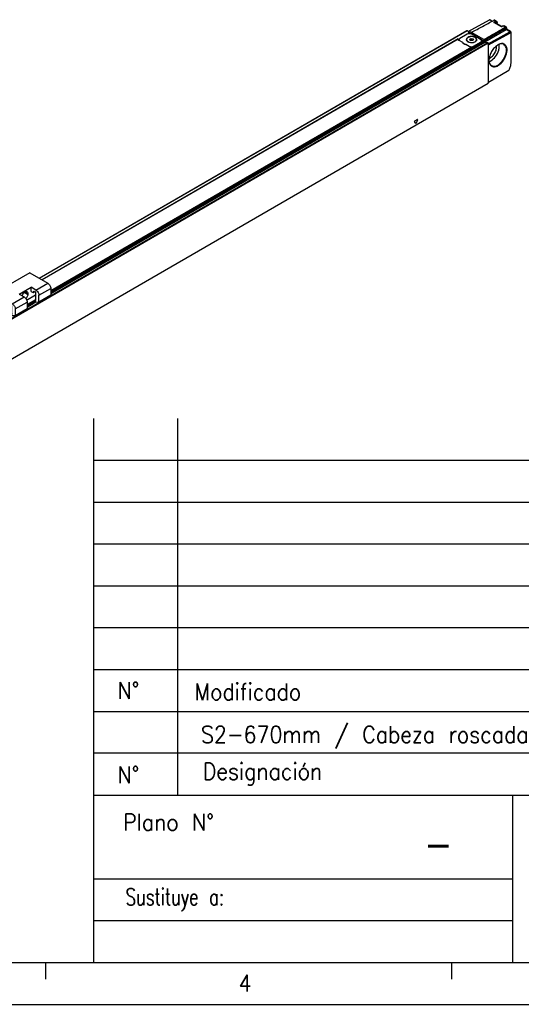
# Model space of a CAD drawing. Header units: millimetres. Extents: x -500 to 1029, y -592 to 328.
# Tile 14 of 24: x -104 to -45, y -92 to 25. Entities that reach past the tile are written whole.
import ezdxf

# ---------------------------------------------------------------- set-up
doc = ezdxf.new("R2010")
doc.units = ezdxf.units.MM
doc.layers.add('1', color=7, linetype='Continuous')
doc.styles.add('CONVERTER_12', font='txt.shx', dxfattribs={"width": 0.9})
doc.styles.add('CONVERTER_14', font='txt.shx', dxfattribs={"width": 0.72})

# ---------------------------------------------------------------- blocks, each defined once
blk = doc.blocks.new('SOPORTE_INTERMEDIO_S__28', base_point=(-537.48, -49.84))
at = {"color": 7, "linetype": 'Continuous'}
for p, q in [((-516.27, -24.21), (-537.48, -36.48)), ((-516.27, -24.21), (-505.52, -30.43)), ((-522.63, -36.89), (-515.56, -32.8)), ((-512.59, -34.52), (-515.56, -32.8)), ((-515.56, -35.25), (-515.56, -32.8)), ((-515.56, -35.25), (-514.36, -35.94)), ((-514.36, -35.94), (-513.65, -35.13)), ((-513.65, -35.13), (-512.95, -35.54)), ((-503.75, -33.49), (-503.75, -37.57)), ((-537.48, -36.48), (-526.73, -42.7)), ((-537.48, -42.6), (-537.48, -36.48)), ((-522.63, -36.89), (-519.66, -38.61)), ((-518.17, -40.43), (-512.95, -37.4)), ((-517.51, -36.37), (-517.51, -37.19)), ((-514.36, -35.94), (-513.3, -35.33)), ((-512.95, -35.54), (-512.95, -40.27)), ((-512.95, -40.27), (-512.61, -40.46)), ((-512.94, -41.29), (-512.59, -40.47)), ((-512.59, -40.47), (-512.61, -40.46)), ((-503.75, -37.57), (-510.82, -41.66)), ((-510.82, -41.66), (-510.82, -37.58)), ((-529.7, -47.1), (-537.48, -42.6)), ((-529.7, -43.43), (-529.7, -47.1)), ((-528.5, -44.13), (-529.7, -43.43)), ((-529.7, -47.1), (-527.09, -45.59)), ((-527.8, -43.31), (-528.5, -44.13)), ((-528.5, -44.13), (-527.45, -43.52)), ((-527.09, -43.72), (-527.8, -43.31)), ((-527.09, -48.45), (-527.09, -43.72)), ((-517.9, -45.75), (-524.97, -49.84)), ((-524.97, -45.77), (-524.97, -49.84)), ((-517.9, -41.67), (-517.9, -45.75)), ((-512.74, -41.6), (-510.82, -41.66)), ((-526.76, -48.65), (-527.09, -48.45)), ((-527.08, -49.47), (-526.73, -48.66)), ((-524.97, -49.84), (-526.89, -49.79)), ((-526.76, -48.65), (-526.73, -48.66))]:
    blk.add_line(p, q, dxfattribs=at)
at = {"color": 3, "linetype": 'Continuous'}
for p, q in [((-512.59, -34.52), (-505.52, -30.43)), ((-510.82, -37.58), (-503.75, -33.49)), ((-526.73, -42.7), (-519.66, -38.61)), ((-519.68, -35.93), (-517.51, -37.19)), ((-519.09, -35.45), (-517.51, -36.37)), ((-524.97, -45.77), (-517.9, -41.67))]:
    blk.add_line(p, q, dxfattribs=at)
at = {"color": 7, "linetype": 'Continuous'}
for points, knots in [([(-520.68, -38.02), (-520.6, -37.65), (-520.44, -36.88), (-519.77, -35.95), (-518.91, -35.19), (-518.25, -35.3), (-517.97, -35.35)], [0, 0, 0, 0, 1.126424, 2.321801, 3.440081, 4.255271, 4.255271, 4.255271, 4.255271]), ([(-512.59, -34.52), (-512.36, -34.69), (-511.86, -35.05), (-511.32, -35.83), (-510.92, -36.68), (-510.85, -37.29), (-510.82, -37.58)], [0, 0, 0, 0, 0.869803, 1.833015, 2.795759, 3.664313, 3.664313, 3.664313, 3.664313]), ([(-505.52, -30.43), (-505.28, -30.6), (-504.79, -30.96), (-504.25, -31.73), (-503.85, -32.59), (-503.78, -33.2), (-503.75, -33.49)], [0, 0, 0, 0, 0.869803, 1.833015, 2.795759, 3.664313, 3.664313, 3.664313, 3.664313]), ([(-519.66, -38.61), (-519.43, -38.78), (-518.93, -39.14), (-518.39, -39.92), (-517.99, -40.77), (-517.93, -41.38), (-517.9, -41.67)], [0, 0, 0, 0, 0.869803, 1.833015, 2.795759, 3.664313, 3.664313, 3.664313, 3.664313]), ([(-517.51, -37.19), (-517.53, -37.45), (-517.59, -38), (-517.95, -38.77), (-518.31, -39.27), (-518.56, -39.52), (-518.61, -39.57), (-518.63, -39.59)], [0, 0, 0, 0, 0.787351, 1.64426, 2.517016, 2.617389, 2.715721, 2.715721, 2.715721, 2.715721]), ([(-517.97, -35.35), (-517.84, -35.47), (-517.54, -35.74), (-517.52, -36.15), (-517.51, -36.37)], [0, 0, 0, 0, 0.523909, 1.166148, 1.166148, 1.166148, 1.166148]), ([(-526.73, -42.7), (-526.5, -42.88), (-526, -43.24), (-525.46, -44.01), (-525.06, -44.87), (-525, -45.48), (-524.97, -45.77)], [0, 0, 0, 0, 0.869803, 1.833015, 2.795759, 3.664313, 3.664313, 3.664313, 3.664313]), ([(-512.94, -41.29), (-512.94, -41.32), (-512.95, -41.39), (-512.9, -41.49), (-512.84, -41.57), (-512.77, -41.59), (-512.74, -41.6)], [0, 0, 0, 0, 0.0923306, 0.207306, 0.3207298, 0.4096698, 0.4096698, 0.4096698, 0.4096698]), ([(-526.89, -49.79), (-526.91, -49.78), (-526.98, -49.76), (-527.05, -49.67), (-527.09, -49.57), (-527.08, -49.5), (-527.08, -49.47)], [0, 0, 0, 0, 0.08894, 0.2023638, 0.3173392, 0.4096698, 0.4096698, 0.4096698, 0.4096698])]:
    blk.add_open_spline(points, degree=3, knots=knots, dxfattribs=at)
blk = doc.blocks.new('REGLA_S-670-T__30', base_point=(-812.41, -232.3))
at = {"color": 7, "linetype": 'Continuous'}
for p, q in [((-254.38, 119.86), (-241.76, 126.91)), ((-241.27, 126.95), (-239.93, 126.17)), ((-237.42, 125.94), (-238.63, 126.64)), ((-238.47, 125.26), (-238.41, 125.23)), ((-234.28, 122.84), (-238.41, 125.23)), ((-237.15, 124.5), (-237.15, 125.41)), ((-510.77, -27.39), (-255.16, 120.55)), ((-255.1, 118.26), (-259.34, 115.8)), ((-255.02, 120.5), (-253.8, 119.28)), ((-254.52, 118.8), (-254.52, 118.49)), ((-254.41, 118.93), (-253.04, 119.72)), ((-252.45, 119.42), (-252.94, 119.71)), ((-252.55, 118.67), (-246.54, 115.19)), ((-246.97, 115.19), (-252.27, 118.26)), ((-244.56, 113.76), (-231.8, 121.15)), ((-242.48, 112.59), (-229.53, 119.83)), ((-242.27, 111.9), (-229.18, 119.21)), ((-233.48, 123.29), (-234.37, 122.79)), ((-231.68, 122.62), (-232.89, 123.32)), ((-229.04, 119.87), (-231.47, 121.28)), ((-228.83, 119), (-228.83, 119.41)), ((-228.83, 101.1), (-228.83, 119)), ((-260.3, 115.52), (-508.99, -28.42)), ((-260.35, 115.31), (-260.34, 115.43)), ((-260.27, 115.47), (-260.27, 114.99)), ((-259.93, 114.85), (-260.1, 114.75)), ((-259.93, 114.6), (-259.93, 114.98)), ((-257.7, 113.29), (-259.77, 114.49)), ((-257.68, 113.2), (-255.98, 112.22)), ((-253.76, 111.01), (-255.83, 112.21)), ((-255.38, 114.96), (-255.38, 115.13)), ((-253.49, 115.3), (-252.68, 115.77)), ((-253.19, 114.66), (-253.49, 115.3)), ((-253.19, 114.66), (-252.68, 114.96)), ((-252.08, 114.48), (-253.19, 114.66)), ((-252.68, 115.77), (-252.68, 114.96)), ((-252.68, 115.77), (-251.56, 115.6)), ((-252.68, 114.96), (-251.56, 114.78)), ((-251.56, 114.78), (-252.08, 114.48)), ((-251.79, 109.74), (-246.04, 113.07)), ((-251.56, 115.6), (-251.56, 114.78)), ((-251.56, 115.6), (-251.26, 114.95)), ((-251.26, 114.95), (-251.56, 114.78)), ((-251.21, 111.1), (-246.97, 113.55)), ((-246.97, 112.74), (-251.21, 110.28)), ((-249.38, 114.96), (-249.38, 115.13)), ((-246.38, 113.56), (-246.38, 114.37)), ((-246.04, 113.89), (-246.04, 113.07)), ((-245.96, 114.37), (-245.97, 114.25)), ((-244.74, 114.96), (-245.02, 115.13)), ((-244.6, 114.72), (-244.6, 113.89)), ((-244.41, 113.63), (-242.67, 113.35)), ((-242.48, 112.27), (-242.48, 113.09)), ((-242.48, 112.27), (-242.48, 89.35)), ((-242.48, 112.27), (-242.27, 111.9)), ((-242.27, 89.47), (-242.27, 111.9)), ((-251.79, 110.56), (-251.79, 109.74)), ((-230.21, 96.69), (-242.27, 89.47)), ((-242.52, 88.85), (-786.28, -225.87)), ((-242.48, 89.35), (-242.27, 89.47)), ((-242.48, 88.94), (-242.48, 89.35))]:
    blk.add_line(p, q, dxfattribs=at)
at = {"color": 3, "linetype": 'Continuous'}
for p, q in [((-240.22, 126.02), (-241.76, 126.91)), ((-239.13, 126.61), (-237.9, 125.9)), ((-239.04, 125.27), (-237.9, 125.9)), ((-234.51, 122.65), (-239.04, 125.27)), ((-238.47, 125.26), (-237.77, 125.65)), ((-237.21, 124.54), (-237.21, 125.32)), ((-510.65, -27.46), (-255.02, 120.5)), ((-254.17, 119), (-252.94, 119.71)), ((-252.55, 118.39), (-252.55, 118.67)), ((-245.02, 115.13), (-252.45, 119.42)), ((-233.38, 123.28), (-234.51, 122.65)), ((-233.38, 123.28), (-232.16, 122.57)), ((-232.16, 122.57), (-231.81, 121.96)), ((-229.53, 119.83), (-231.8, 121.15)), ((-229.18, 119.21), (-229.53, 119.83)), ((-786.43, -201.37), (-242.67, 113.35)), ((-786.24, -201.63), (-242.48, 113.09)), ((-260.34, 115.43), (-508.93, -28.45)), ((-244.6, 113.89), (-503.75, -36.1)), ((-503.75, -36.47), (-244.41, 113.63)), ((-259.93, 114.91), (-260.14, 114.79)), ((-246.97, 112.74), (-246.97, 113.55)), ((-246.54, 114.83), (-246.54, 115.19)), ((-246.04, 113.89), (-244.6, 114.72)), ((-245.97, 114.25), (-244.74, 114.96)), ((-252.14, 110.68), (-503.75, -34.95)), ((-251.79, 110.56), (-503.75, -35.27)), ((-251.21, 110.28), (-251.21, 111.1)), ((-242.48, 88.94), (-786.24, -225.77)), ((-285.76, 65.09), (-286.52, 66.16)), ((-286.37, 66.56), (-284.86, 67.43)), ((-284.7, 67.22), (-285.46, 65.27)), ((-512.95, -40.27), (-517.9, -43.13)), ((-512.66, -40.43), (-517.9, -43.46)), ((-512.93, -41.41), (-517.9, -44.29)), ((-517.9, -44.66), (-512.62, -41.61))]:
    blk.add_line(p, q, dxfattribs=at)
blk.add_arc((-238.04, 125.66), 0.279, 359.02551, 59.8242, dxfattribs=at)
at = {"color": 7, "linetype": 'Continuous'}
for centre, radius, start, end in [((-254.14, 118.46), 0.541, 93.08565, 119.78), ((-244.88, 114.72), 0.283, 0.03061, 59.96946)]:
    blk.add_arc(centre, radius, start, end, dxfattribs=at)
for points, knots in [([(-252.45, 119.42), (-251.34, 120.02), (-249.12, 121.22), (-245.79, 123.01), (-242.46, 124.81), (-240.24, 126.01), (-239.13, 126.61)], [0, 0, 0, 0, 3.780232, 7.560463, 11.347824, 15.135181, 15.135181, 15.135181, 15.135181]), ([(-241.27, 126.95), (-241.34, 126.97), (-241.51, 127.03), (-241.67, 126.95), (-241.76, 126.91)], [0, 0, 0, 0, 0.2285345, 0.507372, 0.507372, 0.507372, 0.507372]), ([(-238.63, 126.64), (-238.67, 126.66), (-238.77, 126.7), (-238.91, 126.69), (-239.03, 126.65), (-239.09, 126.62), (-239.13, 126.61)], [0, 0, 0, 0, 0.1484705, 0.312642, 0.4122035, 0.5188611, 0.5188611, 0.5188611, 0.5188611]), ([(-239.04, 125.27), (-238.97, 125.28), (-238.87, 125.3), (-238.72, 125.3), (-238.59, 125.29), (-238.51, 125.27), (-238.47, 125.26)], [0, 0, 0, 0, 0.1866639, 0.3108032, 0.4569856, 0.5682709, 0.5682709, 0.5682709, 0.5682709]), ([(-237.42, 125.94), (-237.39, 125.92), (-237.31, 125.87), (-237.21, 125.74), (-237.16, 125.57), (-237.15, 125.46), (-237.15, 125.41)], [0, 0, 0, 0, 0.1108787, 0.2790534, 0.4763296, 0.6266648, 0.6266648, 0.6266648, 0.6266648]), ([(-255.16, 120.55), (-255.14, 120.55), (-255.08, 120.56), (-255.04, 120.52), (-255.02, 120.5)], [0, 0, 0, 0, 0.0695574, 0.1640678, 0.1640678, 0.1640678, 0.1640678]), ([(-254.41, 118.93), (-254.42, 118.92), (-254.45, 118.91), (-254.48, 118.88), (-254.51, 118.84), (-254.52, 118.81), (-254.52, 118.8)], [0, 0, 0, 0, 0.0400546, 0.0934012, 0.1325496, 0.1784159, 0.1784159, 0.1784159, 0.1784159]), ([(-254.17, 119), (-253.87, 119), (-253.31, 119), (-252.8, 118.78), (-252.55, 118.67)], [0, 0, 0, 0, 0.875241, 1.666828, 1.666828, 1.666828, 1.666828]), ([(-253.04, 119.72), (-253.03, 119.73), (-252.99, 119.74), (-252.96, 119.72), (-252.94, 119.71)], [0, 0, 0, 0, 0.0468022, 0.1042475, 0.1042475, 0.1042475, 0.1042475]), ([(-245.02, 115.13), (-243.95, 115.75), (-241.81, 116.99), (-238.59, 118.85), (-235.38, 120.71), (-233.23, 121.95), (-232.16, 122.57)], [0, 0, 0, 0, 3.712795, 7.42559, 11.145389, 14.865192, 14.865192, 14.865192, 14.865192]), ([(-244.6, 114.56), (-243.54, 115.17), (-241.42, 116.4), (-238.23, 118.24), (-235.02, 120.1), (-232.88, 121.34), (-231.81, 121.96)], [0, 0, 0, 0, 3.671944, 7.343887, 11.063257, 14.780058, 14.780058, 14.780058, 14.780058]), ([(-234.37, 122.79), (-234.39, 122.78), (-234.41, 122.77), (-234.45, 122.73), (-234.48, 122.69), (-234.5, 122.66), (-234.51, 122.65)], [0, 0, 0, 0, 0.0428968, 0.0907963, 0.1427579, 0.1986766, 0.1986766, 0.1986766, 0.1986766]), ([(-233.48, 123.29), (-233.43, 123.32), (-233.32, 123.37), (-233.16, 123.39), (-233.01, 123.38), (-232.93, 123.34), (-232.89, 123.32)], [0, 0, 0, 0, 0.1784531, 0.3410975, 0.4822973, 0.6156012, 0.6156012, 0.6156012, 0.6156012]), ([(-231.68, 122.62), (-231.72, 122.64), (-231.82, 122.68), (-231.95, 122.66), (-232.07, 122.62), (-232.13, 122.59), (-232.16, 122.57)], [0, 0, 0, 0, 0.1430297, 0.301851, 0.3988723, 0.5033664, 0.5033664, 0.5033664, 0.5033664]), ([(-231.47, 121.76), (-231.47, 121.8), (-231.48, 121.89), (-231.56, 121.99), (-231.69, 122.02), (-231.77, 121.98), (-231.81, 121.96)], [0, 0, 0, 0, 0.14002, 0.2540646, 0.3669375, 0.5036581, 0.5036581, 0.5036581, 0.5036581]), ([(-231.47, 121.24), (-231.52, 121.24), (-231.64, 121.23), (-231.75, 121.18), (-231.8, 121.15)], [0, 0, 0, 0, 0.162662, 0.3515403, 0.3515403, 0.3515403, 0.3515403]), ([(-231.48, 122.18), (-231.48, 122.24), (-231.49, 122.33), (-231.53, 122.46), (-231.59, 122.56), (-231.65, 122.61), (-231.68, 122.62)], [0, 0, 0, 0, 0.1713237, 0.2780914, 0.4153046, 0.5051204, 0.5051204, 0.5051204, 0.5051204]), ([(-231.48, 122.18), (-231.47, 122.15), (-231.47, 122.08), (-231.47, 121.97), (-231.47, 121.86), (-231.47, 121.79), (-231.47, 121.76)], [0, 0, 0, 0, 0.1049516, 0.2099032, 0.3157395, 0.4268849, 0.4268849, 0.4268849, 0.4268849]), ([(-231.47, 121.28), (-231.47, 121.36), (-231.47, 121.52), (-231.47, 121.68), (-231.47, 121.76)], [0, 0, 0, 0, 0.2372655, 0.4756473, 0.4756473, 0.4756473, 0.4756473]), ([(-231.47, 121.24), (-231.47, 121.24), (-231.47, 121.26), (-231.47, 121.27), (-231.47, 121.28)], [0, 0, 0, 0, 0.02013951, 0.04152316, 0.04152316, 0.04152316, 0.04152316]), ([(-229.53, 119.83), (-229.44, 119.87), (-229.28, 119.95), (-229.11, 119.89), (-229.04, 119.87)], [0, 0, 0, 0, 0.2788376, 0.507372, 0.507372, 0.507372, 0.507372]), ([(-229.18, 119.21), (-229.08, 119.24), (-228.89, 119.29), (-228.85, 119.1), (-228.83, 119)], [0, 0, 0, 0, 0.2468009, 0.4954625, 0.4954625, 0.4954625, 0.4954625]), ([(-229.04, 119.87), (-228.98, 119.82), (-228.85, 119.69), (-228.84, 119.51), (-228.83, 119.41)], [0, 0, 0, 0, 0.2328484, 0.5182881, 0.5182881, 0.5182881, 0.5182881]), ([(-259.77, 114.49), (-259.93, 114.6), (-260.24, 114.8), (-260.32, 115.15), (-260.35, 115.31)], [0, 0, 0, 0, 0.573572, 1.041979, 1.041979, 1.041979, 1.041979]), ([(-260.34, 115.43), (-260.34, 115.44), (-260.34, 115.46), (-260.33, 115.48), (-260.32, 115.5), (-260.31, 115.51), (-260.3, 115.52)], [0, 0, 0, 0, 0.0290335, 0.0618154, 0.0764389, 0.1005969, 0.1005969, 0.1005969, 0.1005969]), ([(-260.3, 115.52), (-260.3, 115.52), (-260.3, 115.52), (-260.28, 115.53), (-260.28, 115.49), (-260.27, 115.48), (-260.27, 115.47)], [0, 0, 0, 0, 0.00678221, 0.01356443, 0.04625814, 0.07032487, 0.07032487, 0.07032487, 0.07032487]), ([(-259.34, 115.8), (-259.51, 115.69), (-259.81, 115.49), (-259.89, 115.14), (-259.93, 114.98)], [0, 0, 0, 0, 0.573572, 1.041979, 1.041979, 1.041979, 1.041979]), ([(-259.93, 114.98), (-259.92, 114.89), (-259.89, 114.7), (-259.77, 114.54), (-259.71, 114.46)], [0, 0, 0, 0, 0.2757597, 0.5755629, 0.5755629, 0.5755629, 0.5755629]), ([(-255.83, 112.21), (-256.3, 112.25), (-257.11, 112.33), (-257.53, 113.01), (-257.7, 113.29)], [0, 0, 0, 0, 1.332097, 2.278226, 2.278226, 2.278226, 2.278226]), ([(-249.28, 115.13), (-249.38, 115.45), (-249.63, 116.21), (-250.91, 116.78), (-252.38, 117), (-253.84, 116.78), (-255.12, 116.21), (-255.37, 115.45), (-255.48, 115.13)], [0, 0, 0, 0, 0.988581, 2.299572, 3.868095, 5.436619, 6.74761, 7.736191, 7.736191, 7.736191, 7.736191]), ([(-255.48, 115.13), (-255.42, 114.88), (-255.3, 114.34), (-254.83, 114.03), (-254.57, 113.86)], [0, 0, 0, 0, 0.72603, 1.615067, 1.615067, 1.615067, 1.615067]), ([(-255.23, 115.67), (-255.29, 115.57), (-255.42, 115.38), (-255.46, 115.16), (-255.47, 115.05)], [0, 0, 0, 0, 0.349823, 0.6802781, 0.6802781, 0.6802781, 0.6802781]), ([(-249.38, 115.13), (-249.48, 115.44), (-249.72, 116.17), (-250.96, 116.72), (-252.38, 116.94), (-253.79, 116.72), (-255.03, 116.17), (-255.27, 115.44), (-255.38, 115.13)], [0, 0, 0, 0, 0.956691, 2.225392, 3.743318, 5.261244, 6.529945, 7.486636, 7.486636, 7.486636, 7.486636]), ([(-255.38, 115.13), (-255.32, 114.89), (-255.2, 114.36), (-254.75, 114.06), (-254.5, 113.9)], [0, 0, 0, 0, 0.70261, 1.562968, 1.562968, 1.562968, 1.562968]), ([(-255.24, 114.44), (-255.28, 114.53), (-255.36, 114.69), (-255.37, 114.87), (-255.38, 114.96)], [0, 0, 0, 0, 0.2768421, 0.5444193, 0.5444193, 0.5444193, 0.5444193]), ([(-254.57, 113.86), (-254.04, 113.65), (-252.95, 113.23), (-251.29, 113.38), (-249.75, 113.9), (-249.42, 114.76), (-249.28, 115.13)], [0, 0, 0, 0, 1.661471, 3.455453, 4.99559, 6.12102, 6.12102, 6.12102, 6.12102]), ([(-254.5, 113.9), (-253.99, 113.7), (-252.94, 113.29), (-251.32, 113.44), (-249.83, 113.94), (-249.51, 114.77), (-249.38, 115.13)], [0, 0, 0, 0, 1.607876, 3.343987, 4.834442, 5.923568, 5.923568, 5.923568, 5.923568]), ([(-249.28, 115.05), (-249.3, 115.16), (-249.34, 115.38), (-249.46, 115.57), (-249.53, 115.67)], [0, 0, 0, 0, 0.3304954, 0.6803614, 0.6803614, 0.6803614, 0.6803614]), ([(-249.38, 114.96), (-249.38, 114.87), (-249.4, 114.68), (-249.48, 114.51), (-249.53, 114.42)], [0, 0, 0, 0, 0.2798692, 0.5704428, 0.5704428, 0.5704428, 0.5704428]), ([(-246.38, 114.37), (-246.42, 114.53), (-246.5, 114.88), (-246.8, 115.08), (-246.97, 115.19)], [0, 0, 0, 0, 0.468406, 1.041979, 1.041979, 1.041979, 1.041979]), ([(-246.97, 113.55), (-246.8, 113.66), (-246.5, 113.86), (-246.42, 114.21), (-246.38, 114.37)], [0, 0, 0, 0, 0.573572, 1.041979, 1.041979, 1.041979, 1.041979]), ([(-246.97, 112.74), (-246.8, 112.85), (-246.5, 113.05), (-246.42, 113.4), (-246.38, 113.56)], [0, 0, 0, 0, 0.573572, 1.041979, 1.041979, 1.041979, 1.041979]), ([(-246.54, 115.19), (-246.38, 115.08), (-246.07, 114.88), (-245.99, 114.53), (-245.96, 114.37)], [0, 0, 0, 0, 0.573572, 1.041979, 1.041979, 1.041979, 1.041979]), ([(-246.38, 114.1), (-246.31, 114.05), (-246.17, 113.93), (-246.08, 113.78), (-246.04, 113.71)], [0, 0, 0, 0, 0.2784394, 0.5274307, 0.5274307, 0.5274307, 0.5274307]), ([(-246.04, 113.89), (-246.03, 113.92), (-246.03, 113.99), (-246, 114.08), (-245.98, 114.17), (-245.97, 114.23), (-245.97, 114.25)], [0, 0, 0, 0, 0.0923988, 0.209338, 0.2900054, 0.3724617, 0.3724617, 0.3724617, 0.3724617]), ([(-244.41, 113.63), (-244.46, 113.66), (-244.56, 113.71), (-244.59, 113.83), (-244.6, 113.89)], [0, 0, 0, 0, 0.1603525, 0.3392879, 0.3392879, 0.3392879, 0.3392879]), ([(-242.67, 113.35), (-242.62, 113.32), (-242.51, 113.27), (-242.49, 113.15), (-242.48, 113.09)], [0, 0, 0, 0, 0.1603525, 0.3392879, 0.3392879, 0.3392879, 0.3392879]), ([(-241.99, 102.68), (-241.87, 101.57), (-241.66, 99.53), (-238.24, 98.42), (-235.14, 100.4), (-232.57, 103.54), (-231.17, 107.32), (-231.06, 110.99), (-233.8, 113.3), (-235.67, 112.43), (-236.68, 111.95)], [0, 0, 0, 0, 3.066068, 5.646588, 9.092091, 13.401089, 17.695083, 21.107482, 23.679621, 26.777197, 26.777197, 26.777197, 26.777197]), ([(-236.86, 111.85), (-237.53, 111.34), (-238.93, 110.26), (-240.47, 108.03), (-241.63, 105.58), (-241.87, 103.83), (-241.98, 103)], [0, 0, 0, 0, 2.517234, 5.276536, 8.035837, 10.553071, 10.553071, 10.553071, 10.553071]), ([(-240.92, 102.38), (-239.9, 103.2), (-237.76, 104.92), (-236.3, 108.04), (-235.73, 110.59), (-235.84, 111.77), (-235.89, 112.32)], [0, 0, 0, 0, 3.905208, 8.117215, 10.026438, 11.669848, 11.669848, 11.669848, 11.669848]), ([(-240.51, 99.56), (-239.72, 99.38), (-237.88, 98.96), (-235.16, 100.93), (-232.95, 103.68), (-231.67, 106.97), (-231.32, 110.3), (-232.6, 111.69), (-233.15, 112.29)], [0, 0, 0, 0, 2.344815, 5.465268, 9.212081, 12.958894, 16.079347, 18.424162, 18.424162, 18.424162, 18.424162]), ([(-236.68, 111.95), (-236.71, 111.94), (-236.77, 111.9), (-236.83, 111.87), (-236.86, 111.85)], [0, 0, 0, 0, 0.1008763, 0.2027351, 0.2027351, 0.2027351, 0.2027351]), ([(-233.15, 112.29), (-233.69, 112.45), (-234.91, 112.81), (-236.05, 112.26), (-236.68, 111.95)], [0, 0, 0, 0, 1.65531, 3.667405, 3.667405, 3.667405, 3.667405]), ([(-252.14, 110.68), (-252.43, 110.68), (-253, 110.68), (-253.51, 110.91), (-253.76, 111.01)], [0, 0, 0, 0, 0.875241, 1.666828, 1.666828, 1.666828, 1.666828]), ([(-253.38, 110.84), (-253, 110.79), (-252.25, 110.68), (-251.55, 110.96), (-251.21, 111.1)], [0, 0, 0, 0, 1.137157, 2.217642, 2.217642, 2.217642, 2.217642]), ([(-251.79, 110.56), (-251.8, 110.58), (-251.81, 110.62), (-251.87, 110.65), (-251.94, 110.67), (-252.03, 110.68), (-252.1, 110.68), (-252.14, 110.68)], [0, 0, 0, 0, 0.0637659, 0.132437, 0.1843987, 0.2871357, 0.3979618, 0.3979618, 0.3979618, 0.3979618]), ([(-251.79, 110.05), (-251.69, 110.08), (-251.49, 110.14), (-251.3, 110.23), (-251.21, 110.28)], [0, 0, 0, 0, 0.3193034, 0.6252407, 0.6252407, 0.6252407, 0.6252407]), ([(-240.92, 104.38), (-240.24, 104.92), (-238.83, 106.06), (-237.84, 108.18), (-237.45, 109.98), (-237.59, 110.87), (-237.66, 111.27)], [0, 0, 0, 0, 2.587261, 5.377782, 6.829452, 8.044469, 8.044469, 8.044469, 8.044469]), ([(-241.98, 102.89), (-241.98, 102.87), (-241.98, 102.84), (-241.99, 102.81), (-241.99, 102.79)], [0, 0, 0, 0, 0.04816634, 0.09617226, 0.09617226, 0.09617226, 0.09617226]), ([(-241.99, 102.79), (-241.99, 102.77), (-241.99, 102.74), (-241.99, 102.7), (-241.99, 102.68)], [0, 0, 0, 0, 0.0552586, 0.1102746, 0.1102746, 0.1102746, 0.1102746]), ([(-241.99, 102.68), (-241.93, 102.01), (-241.81, 100.78), (-240.92, 99.94), (-240.51, 99.56)], [0, 0, 0, 0, 1.947912, 3.560453, 3.560453, 3.560453, 3.560453]), ([(-241.98, 103), (-241.98, 102.98), (-241.98, 102.94), (-241.98, 102.91), (-241.98, 102.89)], [0, 0, 0, 0, 0.0534108, 0.106587, 0.106587, 0.106587, 0.106587]), ([(-241.91, 101.92), (-241.74, 101.98), (-241.4, 102.11), (-241.09, 102.29), (-240.92, 102.38)], [0, 0, 0, 0, 0.529026, 1.090755, 1.090755, 1.090755, 1.090755]), ([(-241.88, 103.98), (-241.72, 104.03), (-241.39, 104.12), (-241.08, 104.29), (-240.92, 104.38)], [0, 0, 0, 0, 0.4963, 1.038676, 1.038676, 1.038676, 1.038676]), ([(-229.95, 96.99), (-229.63, 97.67), (-229.02, 98.98), (-228.89, 100.42), (-228.83, 101.1)], [0, 0, 0, 0, 2.254225, 4.290005, 4.290005, 4.290005, 4.290005]), ([(-230.21, 96.69), (-230.16, 96.73), (-230.05, 96.81), (-229.98, 96.93), (-229.95, 96.99)], [0, 0, 0, 0, 0.1883154, 0.3957472, 0.3957472, 0.3957472, 0.3957472]), ([(-242.52, 88.85), (-242.51, 88.86), (-242.48, 88.89), (-242.48, 88.92), (-242.48, 88.94)], [0, 0, 0, 0, 0.0465697, 0.1036576, 0.1036576, 0.1036576, 0.1036576])]:
    blk.add_open_spline(points, degree=3, knots=knots, dxfattribs=at)
at = {"color": 3, "linetype": 'Continuous'}
for points, knots in [([(-237.9, 125.9), (-237.82, 125.94), (-237.66, 126.02), (-237.49, 125.97), (-237.42, 125.94)], [0, 0, 0, 0, 0.2788376, 0.507372, 0.507372, 0.507372, 0.507372]), ([(-237.77, 125.65), (-237.61, 125.7), (-237.31, 125.78), (-237.24, 125.48), (-237.21, 125.32)], [0, 0, 0, 0, 0.3948815, 0.79274, 0.79274, 0.79274, 0.79274]), ([(-237.15, 125.41), (-237.15, 125.39), (-237.16, 125.35), (-237.19, 125.33), (-237.21, 125.32)], [0, 0, 0, 0, 0.0468406, 0.1041979, 0.1041979, 0.1041979, 0.1041979]), ([(-233.48, 123.29), (-233.46, 123.3), (-233.43, 123.31), (-233.4, 123.29), (-233.38, 123.28)], [0, 0, 0, 0, 0.0469662, 0.1039856, 0.1039856, 0.1039856, 0.1039856]), ([(-233.38, 123.28), (-233.29, 123.32), (-233.13, 123.4), (-232.97, 123.35), (-232.89, 123.32)], [0, 0, 0, 0, 0.2788376, 0.507372, 0.507372, 0.507372, 0.507372]), ([(-286.37, 66.56), (-286.43, 66.5), (-286.55, 66.39), (-286.53, 66.24), (-286.52, 66.16)], [0, 0, 0, 0, 0.2443305, 0.4481876, 0.4481876, 0.4481876, 0.4481876]), ([(-285.76, 65.09), (-285.71, 65.08), (-285.57, 65.05), (-285.5, 65.19), (-285.46, 65.27)], [0, 0, 0, 0, 0.1536528, 0.3979015, 0.3979015, 0.3979015, 0.3979015]), ([(-284.7, 67.22), (-284.68, 67.3), (-284.65, 67.45), (-284.79, 67.44), (-284.86, 67.43)], [0, 0, 0, 0, 0.2036598, 0.3571808, 0.3571808, 0.3571808, 0.3571808])]:
    blk.add_open_spline(points, degree=3, knots=knots, dxfattribs=at)
at = {"color": 7, "linetype": 'Continuous'}
blk.add_open_spline([(-252.27, 118.26), (-252.74, 118.43), (-253.69, 118.77), (-254.63, 118.43), (-255.1, 118.26)], degree=3, dxfattribs=at)
blk = doc.blocks.new('REGLA_S2-670-T__31', base_point=(-812.41, -246.45))
for name, p in [('REGLA_S-670-T__30', (-812.41, -232.3)), ('SOPORTE_INTERMEDIO_S__28', (-537.48, -49.84))]:
    blk.add_blockref(name, p)
blk = doc.blocks.new('Iso0', base_point=(-732.75, -185))
blk.add_blockref('REGLA_S2-670-T__31', (-812.41, -246.45))
blk = doc.blocks.new('_A2', base_point=(89.41, -87.22))
at = {"layer": '1', "color": 7, "linetype": 'Continuous'}
for p, q in [((-95.59, -87.22), (-95.59, -22.22)), ((-85.59, -67.22), (-85.59, -22.22)), ((-95.59, -57.22), (89.41, -57.22)), ((-95.59, -67.22), (89.41, -67.22)), ((-45.59, -67.22), (-45.59, -77.22)), ((-95.59, -77.22), (-45.59, -77.22)), ((-45.59, -77.22), (-45.59, -82.22)), ((-45.59, -82.22), (-45.59, -87.22)), ((-479.59, -87.22), (89.41, -87.22))]:
    blk.add_line(p, q, dxfattribs=at)
at = {"layer": '1', "color": 2, "linetype": 'Continuous'}
for p, q in [((-95.59, -27.22), (89.41, -27.22)), ((-95.59, -32.22), (37.41, -32.22)), ((-95.59, -37.22), (37.41, -37.22)), ((-95.59, -42.22), (37.41, -42.22)), ((-95.59, -47.22), (37.41, -47.22)), ((-95.59, -52.22), (37.41, -52.22)), ((89.41, -62.22), (-95.59, -62.22)), ((-95.59, -82.22), (-45.59, -82.22)), ((-101.35, -89.22), (-101.35, -87.22)), ((-52.84, -89.22), (-52.84, -87.22)), ((-499.59, -92.22), (94.41, -92.22))]:
    blk.add_line(p, q, dxfattribs=at)
at = {"layer": '1', "color": 2}
for s, insert, char_height, attachment_point, line_spacing_factor, style in [('N%%d', (-91.47, -54.72), 2, 5, 1.320528, 'CONVERTER_12'), ('Modificado', (-83.56, -54.88), 2, 4, 1.320528, 'CONVERTER_12'), ('N%%d', (-91.47, -64.79), 2, 5, 1.320528, 'CONVERTER_12'), ('Designación', (-82.59, -64.72), 2, 4, 1.320528, 'CONVERTER_12'), ('Plano N%%d', (-81.25, -70.47), 2, 6, 1.320528, 'CONVERTER_12'), ('-', (-54.46, -73.09), 3.5, 5, 1.320528, 'CONVERTER_12'), ('Sustituye a:', (-80.03, -79.72), 2, 6, 1.320528, 'CONVERTER_14'), ('4', (-78.31, -89.7), 2, 4, 1.20048, 'CONVERTER_12')]:
    blk.add_mtext(s, dxfattribs=dict(at, insert=insert, char_height=char_height, attachment_point=attachment_point, line_spacing_factor=line_spacing_factor, style=style))

msp = doc.modelspace()

# ---------------------------------------------------------------- block references
msp.add_blockref('_A2', (89.41, -87.22))
at = {"xscale": 0.2, "yscale": 0.2, "zscale": 0.2}
msp.add_blockref('Iso0', (-146.55, -37), dxfattribs=at)

# ---------------------------------------------------------------- texts
at = {"layer": '1', "color": 2, "style": 'CONVERTER_12', "width": 0.9}
msp.add_text('S2-670mm / Cabeza roscada', height=2, dxfattribs=at).set_placement((-82.8, -60.98))

doc.saveas('drawing.dxf')
